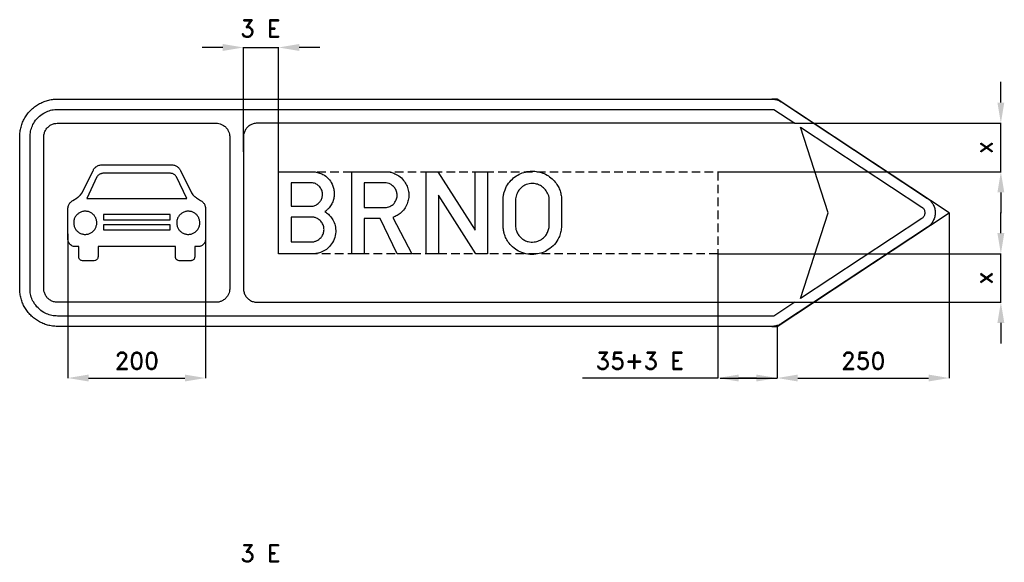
# Model space of a CAD drawing. Header units: millimetres. Extents: x 20 to 1525, y -373 to 1292.
# Tile 2 of 2: x 20 to 1450, y 504 to 1292. Entities that reach past the tile are written whole.
import ezdxf

# ---------------------------------------------------------------- set-up
doc = ezdxf.new("R2010")
doc.units = ezdxf.units.MM
doc.header["$LTSCALE"] = 5
doc.linetypes.add('ČÁRKOVANÁX2', pattern=[1.5, 1, -0.5])
doc.layers.add('Kóty', color=2, linetype='Continuous')
doc.layers.add('Značka', color=7, linetype='Continuous')
doc.styles.get("Standard").update_dxf_attribs({"font": 'romand.shx', "height": 25})
doc.dimstyles.new('Standard1', dxfattribs={"dimtxt": 25, "dimasz": 30, "dimexe": 0.18, "dimexo": 0.0625, "dimgap": 12.5, "dimtad": 1, "dimdec": 0, "dimzin": 0, "dimdsep": 46, "dimtxsty": 'Standard', "dimcen": 0.09, "dimadec": 0, "dimazin": 0, "dimtfac": 1, "dimtdec": 0, "dimtofl": 0, "dimtmove": 0, "dimatfit": 3, "dimfxl": 1, "dimtolj": 1, "dimtzin": 0, "dimarcsym": 0})

# ---------------------------------------------------------------- blocks, each defined once
blk = doc.blocks.new('*D0')
at = {"layer": 'Defpoints', "color": 0, "transparency": 16777216}
for p in [(1369.6, 1011.5), (1119.6, 846.5), (1369.6, 771.5)]:
    blk.add_point(p, dxfattribs=at)
at = {"layer": 'Kóty', "color": 0, "lineweight": -2, "transparency": 16777216}
for p, q in [((1369.6, 1011.4), (1369.6, 771.3)), ((1119.6, 846.4), (1119.6, 771.3)), ((1149.6, 771.5), (1339.6, 771.5))]:
    blk.add_line(p, q, dxfattribs=at)
at = {"layer": 'Kóty', "color": 0, "transparency": 16777216}
for points in [[(1149.6, 776.5), (1149.6, 766.5), (1119.6, 771.5)], [(1339.6, 776.5), (1339.6, 766.5), (1369.6, 771.5)]]:
    blk.add_solid(points, dxfattribs=at)
at = {"layer": 'Kóty', "color": 0, "transparency": 16777216, "insert": (1244.6, 796.5), "char_height": 25, "attachment_point": 5}
blk.add_mtext('\\A1;250', dxfattribs=at)
blk = doc.blocks.new('*D1')
at = {"layer": 'Defpoints', "color": 0, "transparency": 16777216}
for p in [(1033.6, 952), (1119.6, 808.9), (1033.6, 771.5)]:
    blk.add_point(p, dxfattribs=at)
at = {"layer": 'Kóty', "color": 0, "lineweight": -2, "transparency": 16777216}
for p, q in [((1033.6, 951.9), (1033.6, 771.3)), ((1119.6, 808.8), (1119.6, 771.3)), ((1033.6, 771.5), (836.9, 771.5)), ((1089.6, 771.5), (1063.6, 771.5))]:
    blk.add_line(p, q, dxfattribs=at)
at = {"layer": 'Kóty', "color": 0, "transparency": 16777216}
for points in [[(1063.6, 776.5), (1063.6, 766.5), (1033.6, 771.5)], [(1089.6, 776.5), (1089.6, 766.5), (1119.6, 771.5)]]:
    blk.add_solid(points, dxfattribs=at)
at = {"layer": 'Kóty', "color": 0, "transparency": 16777216, "insert": (920.3, 796.5), "char_height": 25, "attachment_point": 5}
blk.add_mtext('\\A1;35+3 E', dxfattribs=at)
blk = doc.blocks.new('*D2')
at = {"layer": 'Defpoints', "color": 0, "transparency": 16777216}
for p in [(1145.4, 1141.5), (1444.6, 1141.5), (1033.6, 1071)]:
    blk.add_point(p, dxfattribs=at)
at = {"layer": 'Kóty', "color": 0, "lineweight": -2, "transparency": 16777216}
for p, q in [((1444.6, 1171.5), (1444.6, 1201.5)), ((1145.5, 1141.5), (1444.8, 1141.5)), ((1033.7, 1071), (1444.8, 1071)), ((1444.6, 1041), (1444.6, 1011))]:
    blk.add_line(p, q, dxfattribs=at)
at = {"layer": 'Kóty', "color": 0, "transparency": 16777216}
for points in [[(1439.6, 1171.5), (1449.6, 1171.5), (1444.6, 1141.5)], [(1439.6, 1041), (1449.6, 1041), (1444.6, 1071)]]:
    blk.add_solid(points, dxfattribs=at)
at = {"layer": 'Kóty', "color": 0, "transparency": 16777216, "insert": (1419.6, 1106.2), "char_height": 25, "attachment_point": 5, "rotation": 90}
blk.add_mtext('\\A1;x', dxfattribs=at)
blk = doc.blocks.new('*D3')
at = {"layer": 'Defpoints', "color": 0, "transparency": 16777216}
for p in [(1033.6, 952), (1145.4, 881.5), (1444.6, 881.5)]:
    blk.add_point(p, dxfattribs=at)
at = {"layer": 'Kóty', "color": 0, "lineweight": -2, "transparency": 16777216}
for p, q in [((1444.6, 982), (1444.6, 1012)), ((1033.7, 952), (1444.8, 952)), ((1145.5, 881.5), (1444.8, 881.5)), ((1444.6, 851.5), (1444.6, 821.5))]:
    blk.add_line(p, q, dxfattribs=at)
at = {"layer": 'Kóty', "color": 0, "transparency": 16777216}
for points in [[(1439.6, 982), (1449.6, 982), (1444.6, 952)], [(1439.6, 851.5), (1449.6, 851.5), (1444.6, 881.5)]]:
    blk.add_solid(points, dxfattribs=at)
at = {"layer": 'Kóty', "color": 0, "transparency": 16777216, "insert": (1419.6, 916.7), "char_height": 25, "attachment_point": 5, "rotation": 90}
blk.add_mtext('\\A1;x', dxfattribs=at)
blk = doc.blocks.new('*D10')
at = {"layer": 'Defpoints', "color": 0, "transparency": 16777216}
for p in [(89.6, 980.9), (289.6, 980.9), (289.6, 771.5)]:
    blk.add_point(p, dxfattribs=at)
at = {"layer": 'Kóty', "color": 0, "lineweight": -2, "transparency": 16777216}
for p, q in [((89.6, 980.9), (89.6, 771.3)), ((289.6, 980.9), (289.6, 771.3)), ((119.6, 771.5), (259.6, 771.5))]:
    blk.add_line(p, q, dxfattribs=at)
at = {"layer": 'Kóty', "color": 0, "transparency": 16777216}
for points in [[(119.6, 776.5), (119.6, 766.5), (89.6, 771.5)], [(259.6, 776.5), (259.6, 766.5), (289.6, 771.5)]]:
    blk.add_solid(points, dxfattribs=at)
at = {"layer": 'Kóty', "color": 0, "transparency": 16777216, "insert": (189.6, 796.5), "char_height": 25, "attachment_point": 5}
blk.add_mtext('\\A1;200', dxfattribs=at)

msp = doc.modelspace()

# ---------------------------------------------------------------- linework, layer by layer
at = {"layer": 'Kóty'}
for p, q in [((314.6, 1251.5), (284.6, 1251.5)), ((344.6, 1099.8), (344.6, 1251.7)), ((395.6, 1071.1), (395.6, 1251.7)), ((455.6, 1251.5), (425.6, 1251.5))]:
    msp.add_line(p, q, dxfattribs=at)
for points in [[(344.6, 1251.5), (395.6, 1251.5)], [(1444.6, 1071), (1444.6, 1141.5)], [(1444.6, 881.5), (1444.6, 952)], [(1037, 771.5), (1119.6, 771.5)]]:
    msp.add_lwpolyline(points, dxfattribs=at)
for points in [[(314.6, 1256.5), (314.6, 1246.5), (344.6, 1251.5)], [(425.6, 1256.5), (425.6, 1246.5), (395.6, 1251.5)]]:
    msp.add_solid(points, dxfattribs=at)
at = {"layer": 'Značka', "color": 5}
for points in [[(445.6, 1176.5), (1112.1, 1176.5), (1112.8, 1176.5, -0.005942), (1113.5, 1176.5, -0.031173), (1116.4, 1176.1, -0.030403), (1119.3, 1175.4, -0.031449), (1122, 1174.5, -0.034567), (1124.6, 1173.1), (1125.2, 1172.8), (1125.9, 1172.4), (1338, 1032.4), (1339, 1031.6), (1340, 1030.9, -0.05262), (1343.5, 1027.5, -0.052774), (1346.2, 1023.3, -0.065599), (1348.5, 1017.6, -0.065778), (1349.2, 1011.5, -0.065475), (1348.5, 1005.4, -0.06389), (1346.2, 999.7, -0.052771), (1343.5, 995.5, -0.05759), (1340, 992.1), (1339, 991.3), (1338, 990.6), (1125.9, 850.6), (1125.2, 850.2), (1124.6, 849.9, -0.030759), (1122, 848.5, -0.030246), (1119.3, 847.6, -0.031538), (1116.4, 846.9, -0.034911), (1113.5, 846.5, -0.007035), (1112.8, 846.5, -0.002348), (1112.1, 846.5), (464.6, 846.5), (445.6, 846.5), (74.6, 846.5), (74.4, 846.5), (74.2, 846.5, -0.032188), (67.1, 847, -0.035446), (60.1, 848.4, -0.036274), (53.3, 850.7, -0.034416), (47, 853.9, -0.033728), (41, 857.9, -0.034092), (35.7, 862.6, -0.034208), (31, 867.9, -0.03423), (27, 873.9, -0.034041), (23.8, 880.2, -0.033411), (21.5, 887, -0.034128), (20.1, 894, -0.036745), (19.6, 901.1), (19.6, 901.3), (19.6, 901.5), (19.6, 1121.5), (19.6, 1121.7), (19.6, 1121.9, -0.03218), (20.1, 1129, -0.035443), (21.5, 1136, -0.036265), (23.8, 1142.8, -0.034421), (27, 1149.1, -0.033717), (31, 1155.1, -0.034088), (35.7, 1160.4, -0.034212), (41, 1165.1, -0.034228), (47, 1169.1, -0.034042), (53.3, 1172.2, -0.033412), (60.1, 1174.6, -0.034125), (67.1, 1176, -0.036743), (74.2, 1176.5), (74.4, 1176.5), (74.6, 1176.5), (445.6, 1176.5)], [(364.6, 881.5), (1145.4, 881.5), (1115.1, 861.5), (74.6, 861.5), (72.5, 861.6), (70.4, 861.7, -0.055538), (62.2, 863.4, -0.05615), (54.6, 866.9, -0.06974), (46.3, 873.2, -0.068378), (39.9, 881.5, -0.05645), (36.4, 889.1, -0.061162), (34.8, 897.3, -0.012202), (34.7, 899.4, -0.004069), (34.6, 901.5), (34.6, 1121.5, -0.003583), (34.7, 1123.6, -0.010747), (34.8, 1125.7, -0.055768), (36.5, 1133.9, -0.056169), (39.9, 1141.5, -0.069684), (46.2, 1149.8, -0.068357), (54.6, 1156.1, -0.056436), (62.2, 1159.7, -0.061173), (70.4, 1161.3), (72.5, 1161.4), (74.6, 1161.5), (1115.1, 1161.5), (1145.4, 1141.5), (364.6, 1141.5), (364.3, 1141.5), (364.1, 1141.5, 0.033833), (361.5, 1141.3, 0.035589), (358.9, 1140.7, 0.035976), (356.4, 1139.8, 0.034672), (354.1, 1138.6, 0.034158), (352, 1137, 0.03441), (350.1, 1135.3, 0.034558), (348.4, 1133.3, 0.034613), (347, 1131, 0.034375), (345.9, 1128.7, 0.033769), (345.1, 1126.2, 0.02823), (344.7, 1124.1, 0.030642), (344.6, 1122), (344.6, 1121.7), (344.6, 1121.5), (344.6, 901.5), (344.6, 901.2), (344.6, 901, 0.033847), (344.8, 898.4, 0.035623), (345.4, 895.8, 0.035987), (346.3, 893.4, 0.034662), (347.5, 891.1, 0.03414), (349, 888.9, 0.034444), (350.8, 887, 0.034552), (352.8, 885.3, 0.034546), (355, 883.9, 0.034397), (357.4, 882.8, 0.033942), (359.9, 882.1, 0.028152), (362, 881.7, 0.029951), (364.1, 881.5), (364.4, 881.5), (364.6, 881.5)], [(54.6, 901.5), (54.6, 1121.5), (54.6, 1121.8), (54.6, 1122, -0.033874), (54.8, 1124.6, -0.035605), (55.4, 1127.2, -0.03597), (56.3, 1129.6, -0.034657), (57.5, 1131.9, -0.034151), (59, 1134.1, -0.03443), (60.8, 1136, -0.03454), (62.8, 1137.7, -0.034575), (65, 1139.1, -0.034396), (67.4, 1140.2, -0.033784), (69.9, 1140.9), (72, 1141.3), (74.1, 1141.5), (74.4, 1141.5), (74.6, 1141.5), (166.6, 1141.5), (304.6, 1141.5), (305.6, 1141.5), (306.7, 1141.4, -0.055759), (310.8, 1140.6, -0.056139), (314.6, 1138.8, -0.069668), (318.8, 1135.7, -0.068408), (321.9, 1131.5, -0.056441), (323.7, 1127.7, -0.061047), (324.5, 1123.6, -0.012164), (324.6, 1122.5), (324.6, 1121.5), (324.6, 901.5, -0.003563), (324.6, 900.5, -0.010689), (324.5, 899.4, -0.055611), (323.6, 895.3, -0.056211), (321.9, 891.5, -0.069763), (318.8, 887.3, -0.068353), (314.6, 884.2, -0.056402), (310.8, 882.4, -0.061076), (306.7, 881.6), (305.6, 881.5), (304.6, 881.5), (74.6, 881.5), (74.3, 881.5), (74.1, 881.5, -0.03388), (71.5, 881.7, -0.035592), (68.9, 882.3, -0.03593), (66.5, 883.2, -0.034629), (64.1, 884.4, -0.03414), (62, 886, -0.03446), (60.1, 887.7, -0.034568), (58.4, 889.7, -0.034567), (57, 892, -0.034403), (55.9, 894.3, -0.033967), (55.1, 896.8, -0.028183), (54.7, 898.9, -0.030002), (54.6, 901), (54.6, 901.3), (54.6, 901.5)], [(1329.7, 1019.8), (1330.1, 1019.6), (1330.5, 1019.3, -0.05204), (1331.9, 1017.9, -0.052831), (1333, 1016.2, -0.065876), (1333.9, 1013.9, -0.065632), (1334.2, 1011.5, -0.065398), (1333.9, 1009.1, -0.064193), (1333, 1006.8, -0.052854), (1331.9, 1005.1, -0.056866), (1330.5, 1003.7), (1330.1, 1003.4), (1329.7, 1003.2), (1153.7, 887), (1193.7, 1011.5), (1153.7, 1136), (1329.7, 1019.8)], [(240.9, 1081.1), (242.1, 1080.9), (243.3, 1080.7), (244.2, 1080.4), (245.2, 1080.1), (246.3, 1079.7), (247.3, 1079.1), (248.3, 1078.5), (249.2, 1077.7), (250, 1077), (250.8, 1076.2), (251.5, 1075.4), (252.1, 1074.4), (252.5, 1073.7), (252.9, 1073), (269.1, 1040.5), (271.2, 1037.4), (271.5, 1037.1), (271.9, 1036.7), (272.3, 1036.3), (272.7, 1035.9), (273.1, 1035.5), (273.5, 1035.2), (273.9, 1034.9), (274.3, 1034.6), (274.7, 1034.3), (275, 1034.1), (275.7, 1033.6), (276.3, 1033.2), (282.4, 1029.3), (283.3, 1028.7), (284.2, 1028.1), (285.1, 1027.3), (285.9, 1026.5), (286.7, 1025.6), (287.3, 1024.7), (287.8, 1023.8), (288.3, 1022.9), (288.7, 1022.1), (289, 1021.3, -0.023362), (289.2, 1020.2, -0.015407), (289.4, 1019.1), (289.5, 1018.6), (289.6, 1018.1), (289.6, 973.3, -0.007035), (289.4, 972, -0.021113), (289.2, 970.7, -0.033768), (288.8, 969.2, -0.040474), (288.1, 967.9, -0.037331), (287.4, 966.7, -0.031849), (286.5, 965.7, -0.027678), (285.6, 964.8), (284.5, 964.1), (283.6, 963.5), (282.6, 963.1, -0.037191), (281.3, 962.7), (279.9, 962.4), (279.2, 962.3), (278.6, 962.3), (273.9, 962.3), (273.9, 947.5, -0.014761), (273.7, 946.5, -0.044424), (273.5, 945.5, -0.079428), (272.8, 944.1, -0.08528), (271.7, 943, -0.082583), (270.1, 942.3, -0.025898), (268.4, 941.9), (251.3, 941.9), (249.9, 942.2, -0.059523), (248.6, 942.7, -0.076925), (247.4, 943.6, -0.081105), (246.5, 944.8, -0.063474), (246.1, 946.1, -0.020483), (245.8, 947.5), (245.8, 962.3), (133.4, 962.3), (133.4, 947.5, -0.014118), (133.2, 946.5, -0.042588), (133, 945.5, -0.079392), (132.2, 944.1, -0.085994), (131.1, 943, -0.078912), (129.6, 942.3), (127.9, 941.9), (110.8, 941.9), (109.3, 942.2, -0.063647), (108, 942.7, -0.077181), (106.8, 943.6, -0.081578), (106, 944.9, -0.064432), (105.5, 946.2, -0.020774), (105.3, 947.5), (105.3, 962.3), (100.6, 962.3), (99.8, 962.4), (99, 962.5), (97.7, 962.7), (96.5, 963.1), (95.5, 963.5), (94.6, 964.1), (93.6, 964.9), (92.6, 965.8, -0.033974), (91.7, 966.9, -0.039952), (90.9, 968.1, -0.041748), (90.3, 969.5, -0.033831), (89.9, 971, -0.017777), (89.7, 972.2), (89.6, 973.3), (89.6, 1018.1), (89.7, 1018.7), (89.8, 1019.3, -0.015084), (90, 1020.4, -0.023046), (90.3, 1021.4), (90.5, 1022.2), (90.9, 1022.9), (91.4, 1023.9), (92, 1024.8), (92.6, 1025.8), (93.4, 1026.6), (94.3, 1027.5), (95.2, 1028.2), (96, 1028.8), (96.8, 1029.3), (102.9, 1033.2), (103.5, 1033.6), (104.2, 1034.1), (104.5, 1034.3), (104.9, 1034.6), (105.3, 1034.9), (105.7, 1035.2), (106.1, 1035.6), (106.5, 1036), (107, 1036.4), (107.4, 1036.8), (107.7, 1037.1), (108, 1037.4), (110.1, 1040.5), (126.2, 1073), (126.6, 1073.5), (126.9, 1074.1), (127.5, 1075.1), (128.2, 1076), (128.8, 1076.7), (129.5, 1077.3), (130.4, 1078.1), (131.4, 1078.8), (132.5, 1079.4), (133.6, 1080), (134.9, 1080.4), (136.2, 1080.7), (137.2, 1080.9), (138.3, 1081.1), (240.9, 1081.1)], [(395.6, 952), (395.6, 1071), (444.5, 1071), (445.7, 1071), (446.9, 1070.9, -0.053522), (453.6, 1069.7, -0.058871), (460, 1067.1, -0.084097), (467.8, 1061.1, -0.083992), (473.2, 1053, -0.052898), (475.3, 1047.3, -0.048081), (476.3, 1041.2, -0.047694), (476.1, 1035.1, -0.051704), (474.8, 1029.1, -0.05781), (472, 1022.9, -0.056927), (467.9, 1017.5, -0.018995), (466.3, 1016, -0.01917), (464.7, 1014.5), (463.8, 1013.8), (462.9, 1013.1), (464.1, 1012.2), (465.3, 1011.4, -0.045533), (470.2, 1006.8, -0.053981), (474.2, 1001.4, -0.077426), (477.7, 992.8, -0.076327), (478.5, 983.6, -0.084936), (476.4, 973.3, -0.082722), (471, 964.2, -0.067289), (465, 958.3, -0.067548), (457.6, 954.3, -0.045461), (452.4, 952.6, -0.04876), (447, 952), (446, 952), (445, 952), (395.6, 952)], [(501.8, 952), (501.8, 1071), (551.9, 1071), (552.6, 1071), (553.3, 1071, -0.052874), (558.9, 1070.2, -0.045269), (564.3, 1068.2, -0.068753), (572.3, 1063.5, -0.074104), (578.5, 1056.7, -0.062841), (582.3, 1050, -0.059649), (584.3, 1042.5, -0.055138), (584.7, 1035.3, -0.055185), (583.5, 1028.2, -0.062305), (580.5, 1020.6, -0.063041), (575.7, 1013.9, -0.052742), (570.7, 1009.4, -0.055205), (565, 1006.1), (563.4, 1005.4), (561.7, 1004.8), (589, 952), (567.6, 952), (543.3, 1003), (519.9, 1003), (519.9, 952), (501.8, 952)], [(721.6, 1030.6), (721.6, 1031.6, -0.004525), (721.7, 1032.5, -0.030686), (722.3, 1037.5, -0.031065), (723.6, 1042.4, -0.066297), (728.2, 1052.2, -0.068472), (735.2, 1060.5, -0.061854), (743, 1066.3, -0.059931), (751.8, 1070, -0.057343), (761, 1071.8, -0.057585), (770.3, 1071.4, -0.056914), (779.3, 1069.2, -0.057499), (787.4, 1065, -0.055379), (794.4, 1059.4, -0.053459), (799.9, 1052.4, -0.043032), (803.2, 1046.4, -0.048855), (805.4, 1039.9, -0.022739), (806, 1036.4, -0.012965), (806.5, 1032.8), (806.5, 1032.3), (806.6, 1031.7), (806.6, 991.8), (806.5, 990.9), (806.4, 990, -0.035784), (805.1, 982.6, -0.047835), (802.6, 975.5, -0.07879), (796.3, 965.6, -0.073095), (787.2, 957.9, -0.060116), (778.6, 953.5, -0.059847), (769.2, 951.3, -0.071109), (757.5, 951.4, -0.074188), (746.3, 954.8, -0.066043), (737.5, 960.1, -0.061699), (730.3, 967.5, -0.047079), (726.2, 973.9, -0.053865), (723.4, 980.9, -0.030208), (722.4, 985.5, -0.017685), (721.8, 990.3), (721.7, 991.4), (721.6, 992.4), (721.6, 1030.6)], [(413.7, 1055), (413.7, 1021.1), (442.2, 1021.1), (443.3, 1021.1), (444.5, 1021.1, 0.091636), (449.5, 1022.6, 0.080742), (453.9, 1025.7, 0.081305), (457.3, 1029.9, 0.086095), (459.1, 1034.9, 0.08746), (459.3, 1040.4, 0.085843), (457.6, 1045.6, 0.081925), (454.6, 1049.9, 0.078646), (450.3, 1053.1, 0.046715), (447.7, 1054.3, 0.054002), (444.9, 1054.9), (444.3, 1055), (443.6, 1055), (413.7, 1055)], [(519.9, 1055), (519.9, 1018.9), (549.1, 1018.9), (549.8, 1018.9), (550.6, 1018.9, 0.040785), (553.9, 1019.5, 0.049412), (557, 1020.5, 0.110759), (563.3, 1025.1, 0.11477), (567, 1031.9, 0.085179), (567.8, 1037.2, 0.080085), (566.9, 1042.4, 0.084089), (564.2, 1047.6, 0.081241), (560, 1051.7, 0.067091), (556.1, 1054, 0.082112), (551.7, 1054.9), (551.2, 1054.9), (550.7, 1055), (519.9, 1055)], [(739.7, 1030.5), (739.7, 992.4), (739.7, 991.7, 0.005165), (739.8, 991, 0.037616), (740.4, 987.2, 0.041676), (741.7, 983.6, 0.062903), (744.5, 978.7, 0.060173), (748.4, 974.6, 0.059427), (752.9, 971.5, 0.064332), (758.1, 969.6, 0.050509), (762.4, 968.9, 0.044565), (766.7, 969.1, 0.073922), (774, 971, 0.085005), (780.3, 975.1, 0.073628), (784.6, 980, 0.063581), (787.3, 985.9, 0.033174), (788.2, 988.8, 0.042617), (788.5, 991.8), (788.5, 992.2), (788.6, 992.5), (788.6, 1030.4), (788.6, 1031.1, 0.00832), (788.6, 1031.8, 0.062598), (787.9, 1035.9, 0.048312), (786.3, 1039.9, 0.076906), (781.9, 1046.3, 0.08378), (775.8, 1050.9, 0.069864), (770.1, 1053.2, 0.066682), (763.9, 1053.9, 0.088518), (755.4, 1052.4, 0.098115), (748.2, 1048.1, 0.062852), (744.5, 1044.1, 0.051376), (741.9, 1039.5, 0.039517), (740.5, 1035.7, 0.050738), (739.8, 1031.8, 0.007108), (739.7, 1031.2), (739.7, 1030.5)], [(131.6, 996.9, 0.009648), (131.4, 999, 0.029244), (131.1, 1001, 0.038474), (130.4, 1003.1, 0.034237), (129.4, 1005.1, 0.033127), (128.2, 1007, 0.034364), (126.8, 1008.6, 0.03467), (125.2, 1010.1, 0.034382), (123.4, 1011.3, 0.034382), (121.4, 1012.3, 0.03444), (119.3, 1013.1, 0.034451), (117.2, 1013.5, 0.034403), (115, 1013.7, 0.0344), (112.8, 1013.6, 0.034432), (110.6, 1013.2, 0.034451), (108.5, 1012.5, 0.034409), (106.5, 1011.6, 0.034407), (104.7, 1010.4, 0.034418), (103, 1008.9, 0.034433), (101.6, 1007.3, 0.034429), (100.3, 1005.5, 0.034417), (99.3, 1003.5, 0.034422), (98.6, 1001.5, 0.034422), (98.1, 999.3, 0.034414), (98, 997.1, 0.034419), (98.1, 994.9, 0.034423), (98.5, 992.8, 0.034427), (99.1, 990.7, 0.034415), (100.1, 988.7, 0.034431), (101.3, 986.8, 0.03442), (102.7, 985.2, 0.034388), (104.4, 983.7, 0.034407), (106.2, 982.4, 0.034392), (108.1, 981.4, 0.034411), (110.2, 980.7, 0.034414), (112.4, 980.2, 0.034431), (114.5, 980.1, 0.034428), (116.7, 980.2, 0.034431), (118.9, 980.6, 0.034424), (121, 981.3, 0.034419), (123, 982.2, 0.034433), (124.8, 983.4, 0.034367), (126.5, 984.9, 0.034392), (128, 986.5, 0.034581), (129.2, 988.3, 0.034407), (130.2, 990.3, 0.033685), (130.9, 992.3, 0.034461), (131.4, 994.5, 0.037295), (131.6, 996.7), (131.6, 996.8), (131.6, 996.9)], [(281.2, 996.9, 0.009652), (281, 999, 0.029229), (280.7, 1001, 0.038467), (280, 1003.1, 0.034234), (279.1, 1005.1, 0.033118), (277.9, 1007, 0.034366), (276.5, 1008.6, 0.034675), (274.8, 1010.1, 0.034386), (273, 1011.3, 0.034377), (271.1, 1012.3, 0.034436), (269, 1013.1, 0.03445), (266.8, 1013.5, 0.034403), (264.6, 1013.7, 0.0344), (262.4, 1013.6, 0.034432), (260.3, 1013.2, 0.03445), (258.2, 1012.5, 0.034409), (256.2, 1011.6, 0.034405), (254.4, 1010.4, 0.034414), (252.7, 1008.9, 0.034428), (251.2, 1007.3, 0.034432), (250, 1005.5, 0.034413), (249, 1003.5, 0.034425), (248.2, 1001.5, 0.034418), (247.8, 999.3, 0.03441), (247.6, 997.1, 0.034409), (247.7, 994.9, 0.034419), (248.1, 992.8, 0.034427), (248.8, 990.7, 0.034418), (249.7, 988.7, 0.034431), (250.9, 986.8, 0.034413), (252.4, 985.2, 0.034388), (254, 983.7, 0.034409), (255.8, 982.4, 0.034389), (257.8, 981.4, 0.034411), (259.9, 980.7, 0.034413), (262, 980.2, 0.034431), (264.2, 980.1, 0.034429), (266.4, 980.2, 0.034431), (268.6, 980.6, 0.034427), (270.6, 981.3, 0.034424), (272.6, 982.2, 0.034438), (274.5, 983.4, 0.034357), (276.1, 984.9, 0.034387), (277.6, 986.5, 0.034595), (278.9, 988.3, 0.034413), (279.9, 990.3, 0.033685), (280.6, 992.3, 0.034454), (281.1, 994.5, 0.037291), (281.2, 996.7), (281.2, 996.8), (281.2, 996.9)], [(413.7, 1005.2), (413.7, 969.1), (442.3, 969.1), (443.4, 969.2), (444.5, 969.2, 0.05871), (448.8, 970, 0.063108), (452.7, 971.8, 0.084062), (457.2, 975.4, 0.085728), (460.1, 980.3, 0.082254), (461.5, 985.6, 0.080975), (461.1, 991, 0.088842), (458.7, 996.7, 0.084254), (454.6, 1001.3, 0.065597), (450.9, 1003.7, 0.080403), (446.7, 1005), (445.6, 1005.1), (444.4, 1005.2), (413.7, 1005.2)]]:
    msp.add_lwpolyline(points, format="xyb", dxfattribs=at)
at = {"layer": 'Značka', "color": 7}
msp.add_lwpolyline([(1112.1, 846.5), (1119.6, 846.5), (1369.6, 1011.5), (1119.6, 1176.5), (1112.1, 1176.5)], dxfattribs=at)
at = {"layer": 'Značka', "color": 5}
for points in [[(262.3, 1032), (247.5, 1063.8), (247, 1064.3), (246.6, 1064.8), (245.7, 1065.7), (244.9, 1066.4), (244.1, 1067), (243.2, 1067.4), (242.3, 1067.9), (241.4, 1068.3), (240.5, 1068.5), (239.6, 1068.7), (238.7, 1068.9), (237.8, 1069), (237.1, 1069), (236.3, 1069), (142.8, 1069), (142, 1069), (141.2, 1068.9), (140.3, 1068.9), (139.4, 1068.7), (138.5, 1068.5), (137.7, 1068.2), (136.8, 1067.9), (136, 1067.4), (135.1, 1066.9), (134.2, 1066.3), (133.3, 1065.5), (132.5, 1064.6), (132.1, 1064.2), (131.7, 1063.8), (116.9, 1032), (262.3, 1032)], [(609.9, 952), (609.9, 1071), (627, 1071), (681, 986.1), (681, 1071), (699.2, 1071), (699.1, 952), (682, 952), (627.9, 1036.8), (627.9, 952), (609.9, 952)], [(238.1, 1001.3), (238.1, 1008.8), (141.1, 1008.8), (141.1, 1001.3), (238.1, 1001.3)], [(238.1, 986.9), (238.1, 994), (141.1, 994), (141.1, 986.9), (238.1, 986.9)]]:
    msp.add_lwpolyline(points, dxfattribs=at)
at = {"layer": 'Značka', "color": 6, "linetype": 'ČÁRKOVANÁX2', "ltscale": 2.5}
msp.add_lwpolyline([(395.6, 952), (395.6, 1071), (1033.6, 1071), (1033.6, 952), (395.6, 952)], dxfattribs=at)

# ---------------------------------------------------------------- texts
at = {"layer": 'Kóty', "char_height": 25, "attachment_point": 5}
for insert in [(369.4, 1278.9), (369.4, 516.9)]:
    msp.add_mtext('\\A1;3 E', dxfattribs=dict(at, insert=insert))

# ---------------------------------------------------------------- dimensions: what is measured, and where the dimension line sits
at = {"layer": 'Kóty'}
for base, p1, p2, picture, middle in [((1444.6, 1141.5), (1033.6, 1071), (1145.4, 1141.5), '*D2', (1419.6, 1106.2)), ((1444.6, 881.5), (1033.6, 952), (1145.4, 881.5), '*D3', (1419.6, 916.7))]:
    dim = msp.add_linear_dim(base=base, p1=p1, p2=p2, angle=90, text='x', dimstyle='Standard1', dxfattribs=at)
    dim.commit()
    dim.dimension.update_dxf_attribs({"geometry": picture, "text_midpoint": middle})
for base, p1, p2, picture, middle in [((1369.6, 771.5), (1119.6, 846.5), (1369.6, 1011.5), '*D0', (1244.6, 796.5)), ((289.6, 771.5), (89.6, 980.9), (289.6, 980.9), '*D10', (189.6, 796.5))]:
    dim = msp.add_linear_dim(base=base, p1=p1, p2=p2, dimstyle='Standard1', dxfattribs=at)
    dim.commit()
    dim.dimension.update_dxf_attribs({"geometry": picture, "text_midpoint": middle})
dim = msp.add_linear_dim(base=(1033.6, 771.5), p1=(1119.6, 808.9), p2=(1033.6, 952), text='35+3 E', dimstyle='Standard1', dxfattribs=at)
dim.commit()
dim.dimension.update_dxf_attribs({"geometry": '*D1', "text_midpoint": (920.3, 796.5)})

doc.saveas('drawing.dxf')
